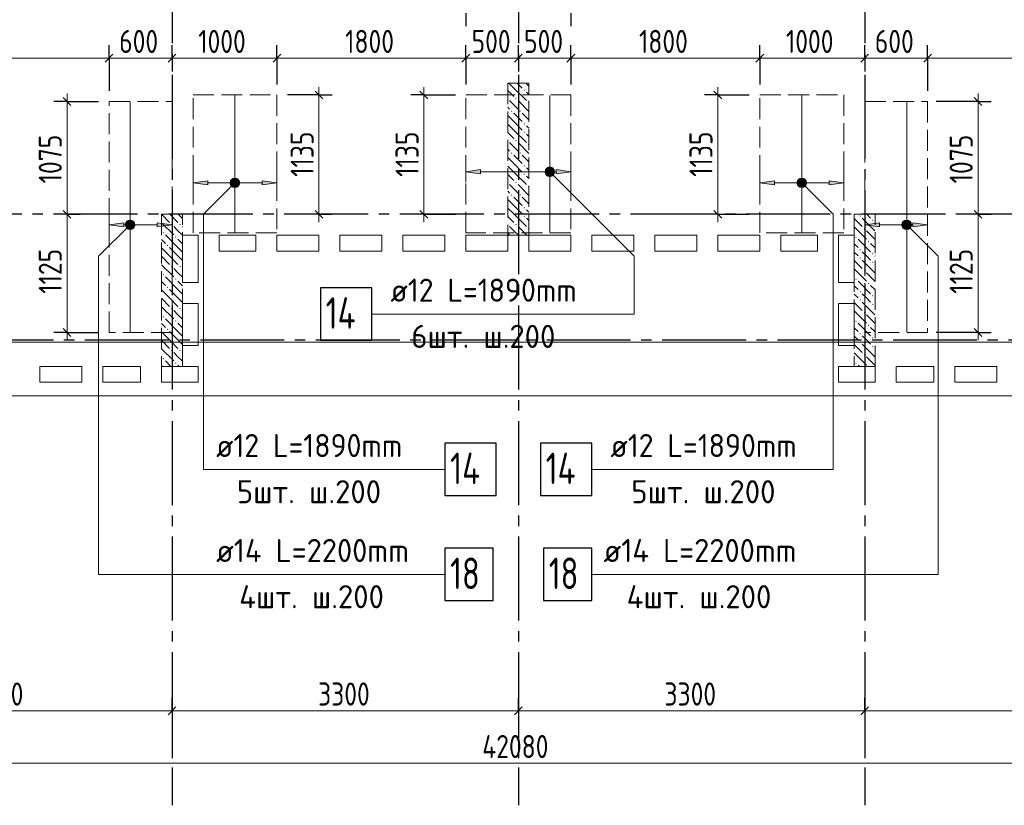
# Model space of a CAD drawing. Header units: millimetres. Extents: x 0 to 61017, y 0 to 42000.
# Tile 10 of 21: x 23489 to 32870, y 15970 to 23454. Entities that reach past the tile are written whole.
import ezdxf

# ---------------------------------------------------------------- set-up
doc = ezdxf.new("R2010")
doc.units = ezdxf.units.MM
doc.linetypes.add('______2', pattern=[270, 200, -70])
doc.linetypes.add('______5', pattern=[1100, 800, -100, 100, -100])
for name, color, linetype, lineweight in [('Standard', 7, 'Continuous', 25), ('ДОП Верх по У', 7, 'Continuous', 25), ('ЖБ Перекрытие верхний уровень', 7, 'Continuous', 35), ('ЖБ Пилон', 7, 'Continuous', 35), ('Оси', 40, '______5', 18), ('Позиционная метка номер позиции', 7, 'Continuous', 13), ('Примечания', 7, 'Continuous', 25)]:
    doc.layers.add(name, color=color, linetype=linetype, lineweight=lineweight)
doc.styles.add('GOST 2.304-81', font='txt')
doc.styles.add('ISOCPEUR', font='txt')

msp = doc.modelspace()

# ---------------------------------------------------------------- hatches: boundary and pattern name
at = {"layer": 'ДОП Верх по У', "linetype": 'Continuous', "lineweight": 13, "transparency": 33554687}
for points in [[(27880, 21986), (27740, 22006), (27880, 22026)], [(25280, 21880), (25140, 21900), (25280, 21920)], [(30680, 21880), (30540, 21900), (30680, 21920)], [(24480, 21480), (24340, 21500), (24480, 21520)], [(31680, 21480), (31540, 21500), (31680, 21520)]]:
    msp.add_hatch(color=7, dxfattribs=at).paths.add_polyline_path(points, flags=16)
for points in [[(28507.7, 21987.2), (28507.7, 22024.7), (28502.5, 22006)], [(28507.7, 22024.7), (28521.2, 21973.7), (28521.2, 22038.2)], [(28507.7, 22024.7), (28507.7, 21987.2), (28521.2, 21973.7)], [(28521.2, 22038.2), (28540, 21968.5), (28540, 22043.5)], [(28521.2, 22038.2), (28521.2, 21973.7), (28540, 21968.5)], [(28540, 22043.5), (28540, 21968.5), (28558.7, 21973.7)], [(28540, 22043.5), (28558.7, 21973.7), (28558.7, 22038.2)], [(28558.7, 22038.2), (28558.7, 21973.7), (28572.2, 21987.2)], [(28558.7, 22038.2), (28572.2, 21987.2), (28572.2, 22024.7)], [(28572.2, 22024.7), (28572.2, 21987.2), (28577.5, 22006)], [(28600, 21986), (28740, 22006), (28600, 22026)], [(25507.7, 21881.2), (25507.7, 21918.8), (25502.5, 21900)], [(25507.7, 21918.8), (25521.2, 21867.7), (25521.2, 21932.3)], [(25507.7, 21918.8), (25507.7, 21881.2), (25521.2, 21867.7)], [(25521.2, 21932.3), (25540, 21862.5), (25540, 21937.5)], [(25521.2, 21932.3), (25521.2, 21867.7), (25540, 21862.5)], [(25540, 21937.5), (25540, 21862.5), (25558.7, 21867.7)], [(25540, 21937.5), (25558.7, 21867.7), (25558.7, 21932.3)], [(25558.7, 21932.3), (25558.7, 21867.7), (25572.2, 21881.2)], [(25558.7, 21932.3), (25572.2, 21881.2), (25572.2, 21918.8)], [(25572.2, 21918.8), (25572.2, 21881.2), (25577.5, 21900)], [(25800, 21880), (25940, 21900), (25800, 21920)], [(30907.7, 21881.2), (30907.7, 21918.8), (30902.5, 21900)], [(30907.7, 21918.8), (30921.2, 21867.7), (30921.2, 21932.3)], [(30907.7, 21918.8), (30907.7, 21881.2), (30921.2, 21867.7)], [(30921.2, 21932.3), (30940, 21862.5), (30940, 21937.5)], [(30921.2, 21932.3), (30921.2, 21867.7), (30940, 21862.5)], [(30940, 21937.5), (30940, 21862.5), (30958.7, 21867.7)], [(30940, 21937.5), (30958.7, 21867.7), (30958.7, 21932.3)], [(30958.7, 21932.3), (30958.7, 21867.7), (30972.2, 21881.2)], [(30958.7, 21932.3), (30972.2, 21881.2), (30972.2, 21918.8)], [(30972.2, 21918.8), (30972.2, 21881.2), (30977.5, 21900)], [(31200, 21880), (31340, 21900), (31200, 21920)], [(24507.7, 21481.2), (24507.7, 21518.8), (24502.5, 21500)], [(24507.7, 21518.8), (24521.2, 21467.7), (24521.2, 21532.3)], [(24507.7, 21518.8), (24507.7, 21481.2), (24521.2, 21467.7)], [(24521.2, 21532.3), (24540, 21462.5), (24540, 21537.5)], [(24521.2, 21532.3), (24521.2, 21467.7), (24540, 21462.5)], [(24540, 21537.5), (24540, 21462.5), (24558.7, 21467.7)], [(24540, 21537.5), (24558.7, 21467.7), (24558.7, 21532.3)], [(24558.7, 21532.3), (24558.7, 21467.7), (24572.2, 21481.2)], [(24558.7, 21532.3), (24572.2, 21481.2), (24572.2, 21518.8)], [(24572.2, 21518.8), (24572.2, 21481.2), (24577.5, 21500)], [(24800, 21480), (24940, 21500), (24800, 21520)], [(31907.7, 21481.2), (31907.7, 21518.8), (31902.5, 21500)], [(31907.7, 21518.8), (31921.2, 21467.7), (31921.2, 21532.3)], [(31907.7, 21518.8), (31907.7, 21481.2), (31921.2, 21467.7)], [(31921.2, 21532.3), (31940, 21462.5), (31940, 21537.5)], [(31921.2, 21532.3), (31921.2, 21467.7), (31940, 21462.5)], [(31940, 21537.5), (31940, 21462.5), (31958.7, 21467.7)], [(31940, 21537.5), (31958.7, 21467.7), (31958.7, 21532.3)], [(31958.7, 21532.3), (31958.7, 21467.7), (31972.2, 21481.2)], [(31958.7, 21532.3), (31972.2, 21481.2), (31972.2, 21518.8)], [(31972.2, 21518.8), (31972.2, 21481.2), (31977.5, 21500)], [(32000, 21480), (32140, 21500), (32000, 21520)]]:
    msp.add_hatch(color=7, dxfattribs=at).paths.add_polyline_path(points)
at = {"layer": 'ЖБ Пилон', "linetype": 'Continuous', "lineweight": 18, "transparency": 33554687}
for points in [[(28140, 22706.6), (28143.5, 22703.1), (28140, 22699.7)], [(28210.4, 22703.1), (28216.9, 22709.6), (28223.4, 22703.1), (28216.9, 22696.6)], [(28290.5, 22783.1), (28296.9, 22789.6), (28303.4, 22783.1), (28296.9, 22776.6)], [(28330.5, 22663.1), (28337, 22669.6), (28340, 22666.6), (28340, 22659.7), (28337, 22656.6)], [(28170.5, 22583.1), (28177, 22589.6), (28183.5, 22583.1), (28177, 22576.6)], [(28250.5, 22583.1), (28257, 22589.6), (28263.5, 22583.1), (28257, 22576.6)], [(28290.5, 22463.1), (28296.9, 22469.6), (28303.4, 22463.1), (28296.9, 22456.6)], [(28290.5, 22383.1), (28296.9, 22389.6), (28303.4, 22383.1), (28296.9, 22376.6)], [(28140, 22306.6), (28143.5, 22303.1), (28140, 22299.7)], [(28210.4, 22303.1), (28216.9, 22309.6), (28223.4, 22303.1), (28216.9, 22296.6)], [(28330.5, 22263.1), (28337, 22269.6), (28340, 22266.6), (28340, 22259.7), (28337, 22256.6)], [(28170.5, 22183.1), (28177, 22189.6), (28183.5, 22183.1), (28177, 22176.6)], [(28250.5, 22183.1), (28257, 22189.6), (28263.5, 22183.1), (28257, 22176.6)], [(28290.5, 22063.1), (28296.9, 22069.6), (28303.4, 22063.1), (28296.9, 22056.6)], [(28290.5, 21983.1), (28296.9, 21989.6), (28303.4, 21983.1), (28296.9, 21976.6)], [(28140, 21906.6), (28143.5, 21903.1), (28140, 21899.7)], [(28210.4, 21903.1), (28216.9, 21909.6), (28223.4, 21903.1), (28216.9, 21896.6)], [(28330.5, 21863.1), (28337, 21869.6), (28340, 21866.6), (28340, 21859.7), (28337, 21856.6)], [(28170.5, 21783.1), (28177, 21789.6), (28183.5, 21783.1), (28177, 21776.6)], [(28250.5, 21783.1), (28257, 21789.6), (28263.5, 21783.1), (28257, 21776.6)], [(28290.5, 21663.1), (28296.9, 21669.6), (28303.4, 21663.1), (28296.9, 21656.6)], [(28290.5, 21583.1), (28296.9, 21589.6), (28303.4, 21583.1), (28296.9, 21576.6)], [(31490.5, 21583.1), (31496.9, 21589.6), (31503.4, 21583.1), (31496.9, 21576.6)], [(24930.5, 21503.1), (24937, 21509.6), (24943.5, 21503.1), (24937, 21496.6)], [(25010.4, 21503.1), (25016.9, 21509.6), (25023.4, 21503.1), (25016.9, 21496.6)], [(28140, 21506.6), (28143.5, 21503.1), (28140, 21499.7)], [(28210.4, 21503.1), (28216.9, 21509.6), (28223.4, 21503.1), (28216.9, 21496.6)], [(31610.4, 21543.1), (31616.9, 21549.6), (31623.4, 21543.1), (31616.9, 21536.6)], [(24850.5, 21423.1), (24857, 21429.6), (24863.5, 21423.1), (24857, 21416.6)], [(28330.5, 21463.1), (28337, 21469.6), (28340, 21466.6), (28340, 21459.7), (28337, 21456.6)], [(31530.5, 21463.1), (31537, 21469.6), (31543.5, 21463.1), (31537, 21456.6)], [(24890.5, 21303.1), (24897, 21309.6), (24903.4, 21303.1), (24897, 21296.6)], [(24970.5, 21383.1), (24977, 21389.6), (24983.5, 21383.1), (24977, 21376.6)], [(31450.5, 21383.1), (31457, 21389.6), (31463.5, 21383.1), (31457, 21376.6)], [(31570.5, 21343.1), (31577, 21349.6), (31583.4, 21343.1), (31577, 21336.6)], [(31490.5, 21263.1), (31496.9, 21269.6), (31503.4, 21263.1), (31496.9, 21256.6)], [(31610.4, 21223.1), (31616.9, 21229.6), (31623.4, 21223.1), (31616.9, 21216.6)], [(24930.5, 21103.1), (24937, 21109.6), (24943.5, 21103.1), (24937, 21096.6)], [(25010.4, 21103.1), (25016.9, 21109.6), (25023.4, 21103.1), (25016.9, 21096.6)], [(31490.5, 21183.1), (31496.9, 21189.6), (31503.4, 21183.1), (31496.9, 21176.6)], [(31610.4, 21143.1), (31616.9, 21149.6), (31623.4, 21143.1), (31616.9, 21136.6)], [(24850.5, 21023.1), (24857, 21029.6), (24863.5, 21023.1), (24857, 21016.6)], [(31530.5, 21063.1), (31537, 21069.6), (31543.5, 21063.1), (31537, 21056.6)], [(24970.5, 20983.1), (24977, 20989.6), (24983.5, 20983.1), (24977, 20976.6)], [(31450.5, 20983.1), (31457, 20989.6), (31463.5, 20983.1), (31457, 20976.6)], [(31570.5, 20943.1), (31577, 20949.6), (31583.4, 20943.1), (31577, 20936.6)], [(24890.5, 20903.1), (24897, 20909.6), (24903.4, 20903.1), (24897, 20896.6)], [(31490.5, 20863.1), (31496.9, 20869.6), (31503.4, 20863.1), (31496.9, 20856.6)], [(31610.4, 20823.1), (31616.9, 20829.6), (31623.4, 20823.1), (31616.9, 20816.6)], [(31490.5, 20783.1), (31496.9, 20789.6), (31503.4, 20783.1), (31496.9, 20776.6)], [(31610.4, 20743.1), (31616.9, 20749.6), (31623.4, 20743.1), (31616.9, 20736.6)], [(24930.5, 20703.1), (24937, 20709.6), (24943.5, 20703.1), (24937, 20696.6)], [(25010.4, 20703.1), (25016.9, 20709.6), (25023.4, 20703.1), (25016.9, 20696.6)], [(31530.5, 20663.1), (31537, 20669.6), (31543.5, 20663.1), (31537, 20656.6)], [(24850.5, 20623.1), (24857, 20629.6), (24863.5, 20623.1), (24857, 20616.6)], [(24970.5, 20583.1), (24977, 20589.6), (24983.5, 20583.1), (24977, 20576.6)], [(31450.5, 20583.1), (31457, 20589.6), (31463.5, 20583.1), (31457, 20576.6)], [(31570.5, 20543.1), (31577, 20549.6), (31583.4, 20543.1), (31577, 20536.6)], [(24890.5, 20503.1), (24897, 20509.6), (24903.4, 20503.1), (24897, 20496.6)], [(31490.5, 20463.1), (31496.9, 20469.6), (31503.4, 20463.1), (31496.9, 20456.6)], [(31490.5, 20383.1), (31496.9, 20389.6), (31503.4, 20383.1), (31496.9, 20376.6)], [(31610.4, 20423.1), (31616.9, 20429.6), (31623.4, 20423.1), (31616.9, 20416.6)], [(24930.5, 20303.1), (24937, 20309.6), (24943.5, 20303.1), (24937, 20296.6)], [(25010.4, 20303.1), (25016.9, 20309.6), (25023.4, 20303.1), (25016.9, 20296.6)], [(31530.5, 20263.1), (31537, 20269.6), (31543.5, 20263.1), (31537, 20256.6)], [(31610.4, 20343.1), (31616.9, 20349.6), (31623.4, 20343.1), (31616.9, 20336.6)], [(24850.5, 20223.1), (24857, 20229.6), (24863.5, 20223.1), (24857, 20216.6)], [(24970.5, 20183.1), (24977, 20189.6), (24983.5, 20183.1), (24977, 20176.6)], [(31450.5, 20183.1), (31457, 20189.6), (31463.5, 20183.1), (31457, 20176.6)]]:
    msp.add_hatch(color=7, dxfattribs=at).paths.add_polyline_path(points, flags=16)
at = {"layer": 'Позиционная метка номер позиции', "linetype": 'Continuous', "lineweight": 13, "transparency": 33554687}
for points in [[(28496.7, 22017.5), (28528.5, 22049.3), (28508.2, 22037.8)], [(28528.5, 22049.3), (28496.7, 22017.5), (28496.7, 21994.5)], [(28528.5, 22049.3), (28496.7, 21994.5), (28551.4, 22049.3)], [(28551.4, 22049.3), (28496.7, 21994.5), (28508.2, 21974.2)], [(28551.4, 22049.3), (28508.2, 21974.2), (28571.8, 22037.8)], [(28571.8, 22037.8), (28508.2, 21974.2), (28528.5, 21962.7)], [(28571.8, 22037.8), (28528.5, 21962.7), (28583.3, 22017.5)], [(28583.3, 22017.5), (28528.5, 21962.7), (28551.4, 21962.7)], [(28583.3, 22017.5), (28551.4, 21962.7), (28583.3, 21994.5)], [(28583.3, 21994.5), (28551.4, 21962.7), (28571.8, 21974.2)], [(25571.8, 21868.2), (25508.2, 21931.8), (25496.7, 21911.5)], [(25571.8, 21868.2), (25496.7, 21911.5), (25551.4, 21856.7)], [(25551.4, 21856.7), (25496.7, 21911.5), (25496.7, 21888.5)], [(25551.4, 21856.7), (25496.7, 21888.5), (25528.5, 21856.7)], [(25528.5, 21856.7), (25496.7, 21888.5), (25508.2, 21868.2)], [(25583.3, 21888.5), (25528.5, 21943.3), (25508.2, 21931.8)], [(25583.3, 21888.5), (25508.2, 21931.8), (25571.8, 21868.2)], [(25583.3, 21911.5), (25551.4, 21943.3), (25528.5, 21943.3)], [(25583.3, 21911.5), (25528.5, 21943.3), (25583.3, 21888.5)], [(25551.4, 21943.3), (25583.3, 21911.5), (25571.8, 21931.8)], [(30896.7, 21911.5), (30928.5, 21943.3), (30908.2, 21931.8)], [(30928.5, 21943.3), (30896.7, 21911.5), (30896.7, 21888.5)], [(30928.5, 21943.3), (30896.7, 21888.5), (30951.4, 21943.3)], [(30951.4, 21943.3), (30896.7, 21888.5), (30908.2, 21868.2)], [(30951.4, 21943.3), (30908.2, 21868.2), (30971.8, 21931.8)], [(30971.8, 21931.8), (30908.2, 21868.2), (30928.5, 21856.7)], [(30971.8, 21931.8), (30928.5, 21856.7), (30983.3, 21911.5)], [(30983.3, 21911.5), (30928.5, 21856.7), (30951.4, 21856.7)], [(30983.3, 21911.5), (30951.4, 21856.7), (30983.3, 21888.5)], [(30983.3, 21888.5), (30951.4, 21856.7), (30971.8, 21868.2)], [(24571.8, 21468.2), (24508.2, 21531.8), (24496.7, 21511.5)], [(24571.8, 21468.2), (24496.7, 21511.5), (24551.4, 21456.7)], [(24551.4, 21456.7), (24496.7, 21511.5), (24496.7, 21488.5)], [(24551.4, 21456.7), (24496.7, 21488.5), (24528.5, 21456.7)], [(24528.5, 21456.7), (24496.7, 21488.5), (24508.2, 21468.2)], [(24583.3, 21488.5), (24528.5, 21543.3), (24508.2, 21531.8)], [(24583.3, 21488.5), (24508.2, 21531.8), (24571.8, 21468.2)], [(24583.3, 21511.5), (24551.4, 21543.3), (24528.5, 21543.3)], [(24583.3, 21511.5), (24528.5, 21543.3), (24583.3, 21488.5)], [(24551.4, 21543.3), (24583.3, 21511.5), (24571.8, 21531.8)], [(31896.7, 21511.5), (31928.5, 21543.3), (31908.2, 21531.8)], [(31928.5, 21543.3), (31896.7, 21511.5), (31896.7, 21488.5)], [(31928.5, 21543.3), (31896.7, 21488.5), (31951.4, 21543.3)], [(31951.4, 21543.3), (31896.7, 21488.5), (31908.2, 21468.2)], [(31951.4, 21543.3), (31908.2, 21468.2), (31971.8, 21531.8)], [(31971.8, 21531.8), (31908.2, 21468.2), (31928.5, 21456.7)], [(31971.8, 21531.8), (31928.5, 21456.7), (31983.3, 21511.5)], [(31983.3, 21511.5), (31928.5, 21456.7), (31951.4, 21456.7)], [(31983.3, 21511.5), (31951.4, 21456.7), (31983.3, 21488.5)], [(31983.3, 21488.5), (31951.4, 21456.7), (31971.8, 21468.2)]]:
    msp.add_hatch(color=7, dxfattribs=at).paths.add_polyline_path(points)

# ---------------------------------------------------------------- linework, layer by layer
at = {"layer": 'Standard', "color": 251, "linetype": 'Continuous', "lineweight": -3, "true_color": 0x656565, "transparency": 33554687}
for p, q in [((27740, 23516), (27740, 23391)), ((28240, 23516), (28240, 23391)), ((28740, 23516), (28740, 23391)), ((24340, 23087), (24340, 23212)), ((24940, 23087), (24940, 23212)), ((25940, 23087), (25940, 23212)), ((27740, 23087), (27740, 23212)), ((28240, 23087), (28240, 23212)), ((28740, 23087), (28740, 23212)), ((30540, 23087), (30540, 23212)), ((31540, 23087), (31540, 23212)), ((32140, 23087), (32140, 23212)), ((24340, 23087), (24340, 22962)), ((24340, 23087), (24340, 22775)), ((24940, 23087), (24940, 22962)), ((24940, 23087), (24940, 23087)), ((25940, 23087), (25940, 22962)), ((25940, 23087), (25940, 22837)), ((27740, 23087), (27740, 22962)), ((27740, 23087), (27740, 22837)), ((28240, 23087), (28240, 22962)), ((28240, 23087), (28240, 23087)), ((28740, 23087), (28740, 22962)), ((28740, 23087), (28740, 22837)), ((30540, 23087), (30540, 22962)), ((30540, 23087), (30540, 22837)), ((31540, 23087), (31540, 22962)), ((31540, 23087), (31540, 23084.2)), ((32140, 23087), (32140, 22962)), ((32140, 23087), (32140, 22775)), ((26340, 22737), (26040, 22737)), ((26340, 22737), (26215, 22737)), ((26340, 22737), (26465, 22737)), ((27340, 22737), (27215, 22737)), ((27340, 22737), (27465, 22737)), ((27340, 22737), (27640, 22737)), ((30140, 22737), (30015, 22737)), ((30140, 22737), (30265, 22737)), ((30140, 22737), (30440, 22737)), ((23940, 22675), (23815, 22675)), ((23940, 22675), (24065, 22675)), ((23940, 22675), (24240, 22675)), ((32620, 22675), (32220, 22675)), ((32620, 22675), (32495, 22675)), ((32620, 22675), (32745, 22675)), ((23940, 21600), (23815, 21600)), ((23940, 21600), (23931.4, 21600)), ((23940, 21600), (24065, 21600)), ((26340, 21600), (26040, 21600)), ((26340, 21600), (26215, 21600)), ((26340, 21600), (26465, 21600)), ((27340, 21600), (27215, 21600)), ((27340, 21600), (27465, 21600)), ((27340, 21600), (27640, 21600)), ((30140, 21600), (30015, 21600)), ((30140, 21600), (30265, 21600)), ((30140, 21600), (30440, 21600)), ((32620, 21600), (32495, 21600)), ((32620, 21600), (32745, 21600)), ((32620, 21600), (32620, 21600)), ((23940, 20475), (23815, 20475)), ((23940, 20475), (24065, 20475)), ((23940, 20475), (24240, 20475)), ((32620, 20475), (32220, 20475)), ((32620, 20475), (32495, 20475)), ((32620, 20475), (32745, 20475)), ((24940, 16870), (24940, 16995)), ((28240, 16870), (28240, 16995)), ((31540, 16870), (31540, 16995)), ((24940, 16870), (24940, 16745)), ((24940, 16870), (24940, 16417.8)), ((28240, 16870), (28240, 16745)), ((28240, 16870), (28240, 16417.8)), ((31540, 16870), (31540, 16745)), ((31540, 16870), (31540, 16417.8))]:
    msp.add_line(p, q, dxfattribs=at)
at = {"layer": 'Standard', "color": 7, "linetype": 'Continuous', "lineweight": 13, "transparency": 33554687}
for p, q in [((21640, 23087), (24340, 23087)), ((24340, 23087), (24940, 23087)), ((24940, 23087), (25940, 23087)), ((25940, 23087), (27740, 23087)), ((27740, 23087), (28240, 23087)), ((28240, 23087), (28740, 23087)), ((28740, 23087), (30540, 23087)), ((30540, 23087), (31540, 23087)), ((31540, 23087), (32140, 23087)), ((32140, 23087), (34840, 23087)), ((26340, 22737), (26340, 22812)), ((27340, 22737), (27340, 22812)), ((30140, 22737), (30140, 22812)), ((23940, 22675), (23940, 22750)), ((32620, 22675), (32620, 22750)), ((23940, 21600), (23940, 20475)), ((26340, 21600), (26340, 21525)), ((27340, 21600), (27340, 21525)), ((30140, 21600), (30140, 21525)), ((32620, 21600), (32620, 20475)), ((23940, 20475), (23940, 20400)), ((32620, 20475), (32620, 20400)), ((21640, 16870), (24940, 16870)), ((24940, 16870), (28240, 16870)), ((28240, 16870), (31540, 16870)), ((31540, 16870), (34840, 16870)), ((49280, 16370), (7200, 16370))]:
    msp.add_line(p, q, dxfattribs=at)
at = {"layer": 'Standard', "color": 7, "linetype": 'Continuous', "lineweight": 25, "transparency": 33554687}
for p, q in [((24302.5, 23049.5), (24377.5, 23124.5)), ((24902.5, 23049.5), (24977.5, 23124.5)), ((25902.5, 23049.5), (25977.5, 23124.5)), ((27702.5, 23049.5), (27777.5, 23124.5)), ((28202.5, 23049.5), (28277.5, 23124.5)), ((28702.5, 23049.5), (28777.5, 23124.5)), ((30502.5, 23049.5), (30577.5, 23124.5)), ((31502.5, 23049.5), (31577.5, 23124.5)), ((32102.5, 23049.5), (32177.5, 23124.5)), ((23902.5, 22712.5), (23977.5, 22637.5)), ((26302.5, 22774.5), (26377.5, 22699.5)), ((27302.5, 22774.5), (27377.5, 22699.5)), ((30102.5, 22774.5), (30177.5, 22699.5)), ((32582.5, 22712.5), (32657.5, 22637.5)), ((23902.5, 21637.5), (23977.5, 21562.5)), ((26302.5, 21637.5), (26377.5, 21562.5)), ((27302.5, 21637.5), (27377.5, 21562.5)), ((30102.5, 21637.5), (30177.5, 21562.5)), ((32582.5, 21637.5), (32657.5, 21562.5)), ((23902.5, 20512.5), (23977.5, 20437.5)), ((32582.5, 20512.5), (32657.5, 20437.5)), ((24902.5, 16832.5), (24977.5, 16907.5)), ((28202.5, 16832.5), (28277.5, 16907.5)), ((31502.5, 16832.5), (31577.5, 16907.5))]:
    msp.add_line(p, q, dxfattribs=at)
at = {"layer": 'Standard', "color": 254, "linetype": 'Continuous', "lineweight": 13, "true_color": 0xc4c4ff, "transparency": 33554687}
msp.add_lwpolyline([(7300, 20382), (49180, 20382), (49180, 34569), (7300, 34569), (7300, 20382)], dxfattribs=at)
at = {"layer": 'Standard', "color": 7, "linetype": 'Continuous', "lineweight": 13, "transparency": 33554687}
for points in [[(26340, 22737), (26340, 21871.2), (26340, 21871.2), (26340, 21600)], [(27340, 22737), (27340, 21871.9), (27340, 21871.9), (27340, 21600)], [(30140, 22737), (30140, 21874.3), (30140, 21874.3), (30140, 21600)], [(23940, 22675), (23940, 21807.4), (23940, 21807.4), (23940, 21600)], [(32620, 22675), (32620, 21814.6), (32620, 21814.6), (32620, 21600)]]:
    msp.add_lwpolyline(points, dxfattribs=at)
at = {"layer": 'ДОП Верх по У', "color": 7, "linetype": 'Continuous', "lineweight": 18, "transparency": 33554687}
for p, q in [((25540, 22731), (25540, 21431)), ((28540, 22731), (28540, 21431)), ((30940, 22731), (30940, 21431)), ((24540, 22668), (24540, 20482)), ((31940, 22668), (31940, 20482))]:
    msp.add_line(p, q, dxfattribs=at)
at = {"layer": 'ДОП Верх по У', "color": 251, "linetype": 'Continuous', "lineweight": 13, "true_color": 0x494949, "transparency": 33554687}
for p, q in [((27740, 22006), (27740, 22106)), ((28740, 22006), (28740, 22106)), ((25140, 21900), (25140, 22000)), ((25940, 21900), (25940, 22000)), ((27740, 22006), (27880, 22026)), ((27880, 21986), (27740, 22006)), ((27740, 22006), (27740, 21906)), ((27740, 22006), (27740, 22006)), ((27880, 22026), (27880, 21986)), ((27880, 22006), (28510, 22006)), ((28540, 22043.5), (28540, 22043.5)), ((28540, 21968.5), (28540, 21968.5)), ((28570, 22006), (28600, 22006)), ((28740, 22006), (28600, 22026)), ((28600, 22026), (28600, 21986)), ((28600, 21986), (28740, 22006)), ((28740, 22006), (28740, 21906)), ((28740, 22006), (28740, 22006)), ((30540, 21900), (30540, 22000)), ((31340, 21900), (31340, 22000)), ((25140, 21900), (25280, 21920)), ((25280, 21880), (25140, 21900)), ((25140, 21900), (25140, 21800)), ((25140, 21900), (25140, 21900)), ((25280, 21920), (25280, 21880)), ((25280, 21900), (25510, 21900)), ((25540, 21937.5), (25540, 21937.5)), ((25540, 21862.5), (25540, 21862.5)), ((25570, 21900), (25800, 21900)), ((25940, 21900), (25800, 21920)), ((25800, 21920), (25800, 21880)), ((25800, 21880), (25940, 21900)), ((25940, 21900), (25940, 21800)), ((25940, 21900), (25940, 21900)), ((30540, 21900), (30680, 21920)), ((30680, 21880), (30540, 21900)), ((30540, 21900), (30540, 21800)), ((30540, 21900), (30540, 21900)), ((30680, 21920), (30680, 21880)), ((30680, 21900), (30910, 21900)), ((30940, 21937.5), (30940, 21937.5)), ((30940, 21862.5), (30940, 21862.5)), ((30970, 21900), (31200, 21900)), ((31340, 21900), (31200, 21920)), ((31200, 21920), (31200, 21880)), ((31200, 21880), (31340, 21900)), ((31340, 21900), (31340, 21800)), ((31340, 21900), (31340, 21900)), ((24340, 21500), (24340, 21600)), ((24940, 21500), (24940, 21600)), ((31540, 21500), (31540, 21600)), ((32140, 21500), (32140, 21600)), ((24340, 21500), (24480, 21520)), ((24480, 21480), (24340, 21500)), ((24340, 21500), (24340, 21400)), ((24340, 21500), (24340, 21500)), ((24480, 21520), (24480, 21480)), ((24480, 21500), (24510, 21500)), ((24540, 21537.5), (24540, 21537.5)), ((24570, 21500), (24800, 21500)), ((24940, 21500), (24800, 21520)), ((24800, 21520), (24800, 21480)), ((24800, 21480), (24940, 21500)), ((24940, 21500), (24940, 21400)), ((24940, 21500), (24940, 21500)), ((31540, 21500), (31680, 21520)), ((31680, 21480), (31540, 21500)), ((31540, 21500), (31540, 21400)), ((31540, 21500), (31540, 21500)), ((31680, 21520), (31680, 21480)), ((31680, 21500), (31910, 21500)), ((31940, 21537.5), (31940, 21537.5)), ((31970, 21500), (32000, 21500)), ((32140, 21500), (32000, 21520)), ((32000, 21520), (32000, 21480)), ((32000, 21480), (32140, 21500)), ((32140, 21500), (32140, 21400)), ((32140, 21500), (32140, 21500)), ((24540, 21462.5), (24540, 21462.5)), ((31940, 21462.5), (31940, 21462.5))]:
    msp.add_line(p, q, dxfattribs=at)
at = {"layer": 'ДОП Верх по У', "color": 7, "linetype": 'Continuous', "lineweight": 13, "transparency": 33554687}
for p, q in [((27001.9, 20650), (29043.9, 20650)), ((25340, 19170), (27382, 19170)), ((29098, 19170), (31140, 19170)), ((25340, 18170), (27448, 18170)), ((29032, 18170), (31140, 18170))]:
    msp.add_line(p, q, dxfattribs=at)
at = {"layer": 'ДОП Верх по У', "color": 7, "linetype": 'Continuous', "lineweight": 25, "transparency": 33554687}
for points in [[(26353.9, 20400), (26843.9, 20400), (26843.9, 20900), (26353.9, 20900), (26353.9, 20400)], [(27540, 18920), (28030, 18920), (28030, 19420), (27540, 19420), (27540, 18920)], [(28450, 18920), (28940, 18920), (28940, 19420), (28450, 19420), (28450, 18920)], [(27540, 17920), (28000, 17920), (28000, 18420), (27540, 18420), (27540, 17920)], [(28480, 17920), (28940, 17920), (28940, 18420), (28480, 18420), (28480, 17920)]]:
    msp.add_lwpolyline(points, dxfattribs=at)
at = {"layer": 'ДОП Верх по У', "color": 251, "linetype": 'Continuous', "lineweight": 13, "true_color": 0x494949, "transparency": 33554687}
for centre in [(28540, 22006), (25540, 21900), (30940, 21900), (24540, 21500), (31940, 21500)]:
    msp.add_circle(centre, 37.5, dxfattribs=at)
at = {"layer": 'ЖБ Перекрытие верхний уровень', "color": 7, "linetype": 'Continuous', "lineweight": 18, "transparency": 33554687}
for p, q in [((25040, 20950), (25040, 21400)), ((25040, 21400), (25190, 21400)), ((25190, 21400), (25190, 20950)), ((25390, 21400), (25740, 21400)), ((25390, 21250), (25390, 21400)), ((25740, 21400), (25740, 21250)), ((25940, 21250), (25940, 21400)), ((25940, 21400), (26340, 21400)), ((26340, 21400), (26340, 21250)), ((26540, 21400), (26940, 21400)), ((26540, 21250), (26540, 21400)), ((26940, 21400), (26940, 21250)), ((27140, 21250), (27140, 21400)), ((27140, 21400), (27540, 21400)), ((27540, 21400), (27540, 21250)), ((27740, 21250), (27740, 21400)), ((27740, 21400), (28140, 21400)), ((28140, 21400), (28140, 21250)), ((28340, 21250), (28340, 21400)), ((28340, 21400), (28740, 21400)), ((28740, 21400), (28740, 21250)), ((28940, 21250), (28940, 21400)), ((28940, 21400), (29340, 21400)), ((29340, 21400), (29340, 21250)), ((29540, 21250), (29540, 21400)), ((29540, 21400), (29940, 21400)), ((29940, 21400), (29940, 21250)), ((30140, 21400), (30540, 21400)), ((30140, 21250), (30140, 21400)), ((30540, 21400), (30540, 21250)), ((30740, 21250), (30740, 21400)), ((30740, 21400), (31090, 21400)), ((31090, 21400), (31090, 21250)), ((31290, 20950), (31290, 21400)), ((31290, 21400), (31440, 21400)), ((31440, 21400), (31440, 20950)), ((25740, 21250), (25390, 21250)), ((26340, 21250), (25940, 21250)), ((26940, 21250), (26540, 21250)), ((27540, 21250), (27140, 21250)), ((28140, 21250), (27740, 21250)), ((28740, 21250), (28340, 21250)), ((29340, 21250), (28940, 21250)), ((29940, 21250), (29540, 21250)), ((30540, 21250), (30140, 21250)), ((31090, 21250), (30740, 21250)), ((25190, 20950), (25040, 20950)), ((31440, 20950), (31290, 20950)), ((25040, 20350), (25040, 20750)), ((25040, 20750), (25190, 20750)), ((25190, 20750), (25190, 20350)), ((31290, 20350), (31290, 20750)), ((31290, 20750), (31440, 20750)), ((31440, 20750), (31440, 20350)), ((25190, 20350), (25040, 20350)), ((31440, 20350), (31290, 20350)), ((23680, 20000), (23680, 20150)), ((23680, 20150), (24080, 20150)), ((24080, 20150), (24080, 20000)), ((24280, 20000), (24280, 20150)), ((24280, 20150), (24640, 20150)), ((24640, 20150), (24640, 20000)), ((24840, 20150), (25190, 20150)), ((24840, 20000), (24840, 20150)), ((25190, 20150), (25190, 20000)), ((31290, 20000), (31290, 20150)), ((31290, 20150), (31640, 20150)), ((31640, 20150), (31640, 20000)), ((31840, 20150), (32200, 20150)), ((31840, 20000), (31840, 20150)), ((32200, 20150), (32200, 20000)), ((32400, 20150), (32800, 20150)), ((32400, 20000), (32400, 20150)), ((32800, 20150), (32800, 20000)), ((24080, 20000), (23680, 20000)), ((24640, 20000), (24280, 20000)), ((25190, 20000), (24840, 20000)), ((31640, 20000), (31290, 20000)), ((32200, 20000), (31840, 20000)), ((32800, 20000), (32400, 20000)), ((7100, 19870), (28240, 19870)), ((28240, 19870), (49710, 19870))]:
    msp.add_line(p, q, dxfattribs=at)
at = {"layer": 'ЖБ Пилон', "color": 253, "linetype": '______2', "lineweight": 13, "true_color": 0xa0a0a0, "transparency": 33554687}
for p, q in [((28140, 22850), (28140, 21400)), ((28340, 22850), (28140, 22850)), ((28340, 21400), (28340, 22850)), ((24840, 21600), (24840, 20150)), ((25040, 21600), (24840, 21600)), ((25040, 20150), (25040, 21600)), ((31440, 21600), (31440, 20150)), ((31640, 21600), (31440, 21600)), ((31640, 20150), (31640, 21600)), ((28140, 21400), (28340, 21400)), ((24840, 20150), (25040, 20150)), ((31440, 20150), (31640, 20150))]:
    msp.add_line(p, q, dxfattribs=at)
at = {"layer": 'ЖБ Пилон', "color": 9, "linetype": 'Continuous', "lineweight": 18, "true_color": 0xc7c7c7, "transparency": 33554687}
for p, q in [((28150.1, 22850), (28196.9, 22803.1)), ((28196.9, 22803.1), (28316.9, 22683.1)), ((28230.1, 22850), (28277, 22803.1)), ((28340, 22820.1), (28316.9, 22843.1)), ((28140, 22780.1), (28196.9, 22723.1)), ((28316.9, 22763.1), (28340, 22740.1)), ((28140, 22620.1), (28157, 22603.1)), ((28196.9, 22643.1), (28157, 22683.1)), ((28237, 22603.1), (28196.9, 22643.1)), ((28237, 22683.1), (28340, 22580.1)), ((28196.9, 22483.1), (28140, 22540.1)), ((28196.9, 22563.1), (28277, 22483.1)), ((28277, 22563.1), (28340, 22500.1)), ((28140, 22460.1), (28196.9, 22403.1)), ((28196.9, 22483.1), (28277, 22403.1)), ((28340, 22420.1), (28316.9, 22443.1)), ((28140, 22380.1), (28196.9, 22323.1)), ((28196.9, 22403.1), (28316.9, 22283.1)), ((28316.9, 22363.1), (28340, 22340.1)), ((28196.9, 22243.1), (28157, 22283.1)), ((28237, 22203.1), (28196.9, 22243.1)), ((28237, 22283.1), (28340, 22180.1)), ((28140, 22220.1), (28157, 22203.1)), ((28196.9, 22163.1), (28277, 22083.1)), ((28277, 22163.1), (28340, 22100.1)), ((28196.9, 22083.1), (28140, 22140.1)), ((28140, 22060.1), (28196.9, 22003.1)), ((28196.9, 22083.1), (28277, 22003.1)), ((28140, 21980.1), (28196.9, 21923.1)), ((28196.9, 22003.1), (28316.9, 21883.1)), ((28340, 22020.1), (28316.9, 22043.1)), ((28316.9, 21963.1), (28340, 21940.1)), ((28196.9, 21843.1), (28157, 21883.1)), ((28237, 21883.1), (28340, 21780.1)), ((28140, 21820.1), (28157, 21803.1)), ((28237, 21803.1), (28196.9, 21843.1)), ((28196.9, 21683.1), (28140, 21740.1)), ((28196.9, 21763.1), (28277, 21683.1)), ((28196.9, 21683.1), (28277, 21603.1)), ((28277, 21763.1), (28340, 21700.1)), ((24840.1, 21600), (24916.9, 21523.1)), ((24920.1, 21600), (24997, 21523.1)), ((25000.1, 21600), (25040, 21560.1)), ((28140, 21660.1), (28196.9, 21603.1)), ((28140, 21580.1), (28196.9, 21523.1)), ((28196.9, 21603.1), (28316.9, 21483.1)), ((28340, 21620.1), (28316.9, 21643.1)), ((31596.9, 21563.1), (31560.1, 21600)), ((24840, 21520.1), (24957, 21403.1)), ((28316.9, 21563.1), (28340, 21540.1)), ((31440, 21560.1), (31516.9, 21483.1)), ((31516.9, 21563.1), (31637, 21443.1)), ((31637, 21523.1), (31640, 21520.1)), ((24997, 21283.1), (24877, 21403.1)), ((24997, 21443.1), (24957, 21483.1)), ((25037, 21403.1), (24997, 21443.1)), ((25037, 21483.1), (25040, 21480.1)), ((28140, 21420.1), (28157, 21403.1)), ((28196.9, 21443.1), (28157, 21483.1)), ((28237, 21403.1), (28196.9, 21443.1)), ((28237, 21483.1), (28320.1, 21400)), ((31440, 21480.1), (31557, 21363.1)), ((31557, 21443.1), (31640, 21360.1)), ((24840, 21360.1), (24877, 21323.1)), ((24997, 21363.1), (25040, 21320.1)), ((31440, 21320.1), (31477, 21283.1)), ((31477, 21363.1), (31596.9, 21243.1)), ((31640, 21280.1), (31596.9, 21323.1)), ((24916.9, 21203.1), (24840, 21280.1)), ((24916.9, 21283.1), (24997, 21203.1)), ((24916.9, 21203.1), (24997, 21123.1)), ((24997, 21283.1), (25040, 21240.1)), ((24997, 21203.1), (25040, 21160.1)), ((31440, 21240.1), (31477, 21203.1)), ((31557, 21203.1), (31516.9, 21243.1)), ((31596.9, 21163.1), (31557, 21203.1)), ((31637, 21203.1), (31640, 21200.1)), ((24840, 21200.1), (24916.9, 21123.1)), ((24840, 21120.1), (24957, 21003.1)), ((31440, 21160.1), (31516.9, 21083.1)), ((31516.9, 21163.1), (31637, 21043.1)), ((31637, 21123.1), (31640, 21120.1)), ((24997, 21043.1), (24957, 21083.1)), ((25037, 21003.1), (24997, 21043.1)), ((25037, 21083.1), (25040, 21080.1)), ((31440, 21080.1), (31557, 20963.1)), ((31557, 21043.1), (31640, 20960.1)), ((24840, 20960.1), (24877, 20923.1)), ((24997, 20883.1), (24877, 21003.1)), ((24997, 20963.1), (25040, 20920.1)), ((31477, 20963.1), (31596.9, 20843.1)), ((31640, 20880.1), (31596.9, 20923.1)), ((24916.9, 20803.1), (24840, 20880.1)), ((24916.9, 20883.1), (24997, 20803.1)), ((24997, 20883.1), (25040, 20840.1)), ((31440, 20920.1), (31477, 20883.1)), ((31440, 20840.1), (31477, 20803.1)), ((31557, 20803.1), (31516.9, 20843.1)), ((24840, 20800.1), (24916.9, 20723.1)), ((24916.9, 20803.1), (24997, 20723.1)), ((24997, 20803.1), (25040, 20760.1)), ((31440, 20760.1), (31516.9, 20683.1)), ((31516.9, 20763.1), (31637, 20643.1)), ((31596.9, 20763.1), (31557, 20803.1)), ((31637, 20803.1), (31640, 20800.1)), ((24840, 20720.1), (24957, 20603.1)), ((24997, 20643.1), (24957, 20683.1)), ((25037, 20603.1), (24997, 20643.1)), ((25037, 20683.1), (25040, 20680.1)), ((31440, 20680.1), (31557, 20563.1)), ((31557, 20643.1), (31640, 20560.1)), ((31637, 20723.1), (31640, 20720.1)), ((24840, 20560.1), (24877, 20523.1)), ((24997, 20483.1), (24877, 20603.1)), ((24997, 20563.1), (25040, 20520.1)), ((31477, 20563.1), (31596.9, 20443.1)), ((24916.9, 20403.1), (24840, 20480.1)), ((24916.9, 20483.1), (24997, 20403.1)), ((24997, 20483.1), (25040, 20440.1)), ((31440, 20520.1), (31477, 20483.1)), ((31640, 20480.1), (31596.9, 20523.1)), ((24840, 20400.1), (24916.9, 20323.1)), ((24916.9, 20403.1), (24997, 20323.1)), ((24997, 20403.1), (25040, 20360.1)), ((31440, 20440.1), (31477, 20403.1)), ((31440, 20360.1), (31516.9, 20283.1)), ((31557, 20403.1), (31516.9, 20443.1)), ((31516.9, 20363.1), (31637, 20243.1)), ((31596.9, 20363.1), (31557, 20403.1)), ((31637, 20403.1), (31640, 20400.1)), ((24840, 20320.1), (24957, 20203.1)), ((24997, 20243.1), (24957, 20283.1)), ((25037, 20283.1), (25040, 20280.1)), ((31440, 20280.1), (31557, 20163.1)), ((31637, 20323.1), (31640, 20320.1)), ((24930.1, 20150), (24877, 20203.1)), ((25037, 20203.1), (24997, 20243.1)), ((31557, 20243.1), (31640, 20160.1)), ((24840, 20160.1), (24850.1, 20150)), ((24997, 20163.1), (25010.1, 20150)), ((31477, 20163.1), (31490.1, 20150))]:
    msp.add_line(p, q, dxfattribs=at)
at = {"layer": 'Оси', "color": 8, "linetype": '______5', "lineweight": -3, "transparency": 33554687}
for p, q in [((24940, 35030), (24940, 15970)), ((28240, 35030), (28240, 15970)), ((31540, 35030), (31540, 15970)), ((49910, 21600), (4600, 21600)), ((50210, 20400), (4600, 20400))]:
    msp.add_line(p, q, dxfattribs=at)
at = {"layer": 'Позиционная метка номер позиции', "color": 7, "linetype": 'Continuous', "lineweight": 13, "transparency": 33554687}
for p, q in [((28508.2, 22037.8), (28508.2, 22037.8)), ((28508.2, 21974.2), (28508.2, 21974.2)), ((28571.8, 22037.8), (28571.8, 22037.8)), ((28571.8, 21974.2), (28571.8, 21974.2)), ((25508.2, 21931.8), (25508.2, 21931.8)), ((25508.2, 21868.2), (25508.2, 21868.2)), ((25571.8, 21931.8), (25571.8, 21931.8)), ((25571.8, 21868.2), (25571.8, 21868.2)), ((30908.2, 21931.8), (30908.2, 21931.8)), ((30908.2, 21868.2), (30908.2, 21868.2)), ((30971.8, 21931.8), (30971.8, 21931.8)), ((30971.8, 21868.2), (30971.8, 21868.2)), ((24508.2, 21531.8), (24508.2, 21531.8)), ((24571.8, 21531.8), (24571.8, 21531.8)), ((31908.2, 21531.8), (31908.2, 21531.8)), ((31971.8, 21531.8), (31971.8, 21531.8)), ((24508.2, 21468.2), (24508.2, 21468.2)), ((24571.8, 21468.2), (24571.8, 21468.2)), ((31908.2, 21468.2), (31908.2, 21468.2)), ((31971.8, 21468.2), (31971.8, 21468.2))]:
    msp.add_line(p, q, dxfattribs=at)
for points in [[(28540, 22006), (29343.9, 21202.1), (29343.9, 20650), (26843.9, 20650)], [(25540, 21900), (25240, 21600), (25240, 19170), (27540, 19170)], [(30940, 21900), (31240, 21600), (31240, 19170), (28940, 19170)], [(24540, 21500), (24240, 21200), (24240, 18170), (27540, 18170)], [(31940, 21500), (32240, 21200), (32240, 18170), (28940, 18170)]]:
    msp.add_lwpolyline(points, dxfattribs=at)
for centre in [(28540, 22006), (25540, 21900), (30940, 21900), (24540, 21500), (31940, 21500)]:
    msp.add_circle(centre, 45, dxfattribs=at)
at = {"layer": 'Примечания', "color": 7, "linetype": '______2', "lineweight": 18, "transparency": 33554687}
for p, q in [((25140, 22737), (25940, 22737)), ((25140, 21425), (25140, 22737)), ((25940, 22737), (25940, 21425)), ((27740, 22737), (28740, 22737)), ((27740, 21425), (27740, 22737)), ((28740, 22737), (28740, 21425)), ((30540, 22737), (31340, 22737)), ((30540, 21425), (30540, 22737)), ((31340, 22737), (31340, 21425)), ((24340, 22675), (24940, 22675)), ((24340, 20475), (24340, 22675)), ((24940, 22675), (24940, 20475)), ((31540, 22675), (32140, 22675)), ((31540, 20475), (31540, 22675)), ((32140, 22675), (32140, 20475)), ((25940, 21425), (25140, 21425)), ((28740, 21425), (27740, 21425)), ((31340, 21425), (30540, 21425)), ((24940, 20475), (24340, 20475)), ((32140, 20475), (31540, 20475))]:
    msp.add_line(p, q, dxfattribs=at)

# ---------------------------------------------------------------- texts
at = {"layer": 'Standard', "color": 7, "linetype": 'Continuous', "lineweight": 25, "transparency": 33554687, "char_height": 220, "attachment_point": 7, "style": 'GOST 2.304-81'}
for s, insert, width in [('600', (24436.7, 23137), 531.967), ('1000', (25189.8, 23137), 625.741), ('1800', (26589.8, 23137), 625.741), ('500', (27794.5, 23137), 516.396), ('500', (28294.5, 23137), 516.396), ('1800', (29389.8, 23137), 625.741), ('1000', (30789.8, 23137), 625.741), ('600', (31636.7, 23137), 531.967), ('3300', (23032, 16920), 641.476), ('3300', (26332, 16920), 641.476), ('3300', (29632, 16920), 641.476), ('42080', (27896, 16420), 813.29)]:
    msp.add_mtext(s, dxfattribs=dict(at, insert=insert, width=width))
at = {"layer": 'Standard', "color": 7, "linetype": 'Continuous', "lineweight": 25, "transparency": 33554687, "char_height": 220, "attachment_point": 7, "rotation": 90, "style": 'GOST 2.304-81'}
for s, insert, width in [('1075', (23890, 21895.2), 610.171), ('1135', (26290, 21957.4), 547.708), ('1135', (27290, 21957.4), 547.708), ('1135', (30090, 21957.4), 547.708), ('1075', (32570, 21895.2), 610.171), ('1125', (23890, 20843.6), 563.284), ('1125', (32570, 20843.6), 563.284)]:
    msp.add_mtext(s, dxfattribs=dict(at, insert=insert, width=width))
at = {"layer": 'ДОП Верх по У', "color": 7, "linetype": 'Continuous', "lineweight": 13, "transparency": 33554687, "attachment_point": 7, "style": 'ISOCPEUR'}
for s, insert, char_height, width in [('\\W0.94;ø12 L=1890mm ', (27021.9, 20767.3), 220, 2104.383), ('\\W0.76;14', (26403.9, 20510), 300, 504.559), ('\\W0.97;6шт. ш.200 ', (27219.9, 20327.3), 220, 1712.331), ('\\W0.94;ø12 L=1890mm ', (25360, 19287.3), 220, 2104.376), ('\\W0.94;ø12 L=1890mm ', (29118, 19287.3), 220, 2104.376), ('\\W0.76;14', (27590, 19030), 300, 504.567), ('\\W0.76;14', (28500, 19030), 300, 504.567), ('\\W0.97;5шт. ш.200 ', (25558, 18847.3), 220, 1712.337), ('\\W0.97;5шт. ш.200 ', (29316, 18847.3), 220, 1712.331), ('\\W0.96;ø14 L=2200mm ', (25360, 18287.3), 220, 2172.605), ('\\W0.96;ø14 L=2200mm ', (29052, 18287.3), 220, 2172.605), ('\\W0.75;18', (27590, 18030), 300, 472.289), ('\\W0.75;18', (28530, 18030), 300, 472.272), ('\\W0.97;4шт. ш.200 ', (25580, 17847.3), 220, 1734.406), ('\\W0.97;4шт. ш.200 ', (29272, 17847.3), 220, 1734.412)]:
    msp.add_mtext(s, dxfattribs=dict(at, insert=insert, char_height=char_height, width=width))

doc.saveas('drawing.dxf')
